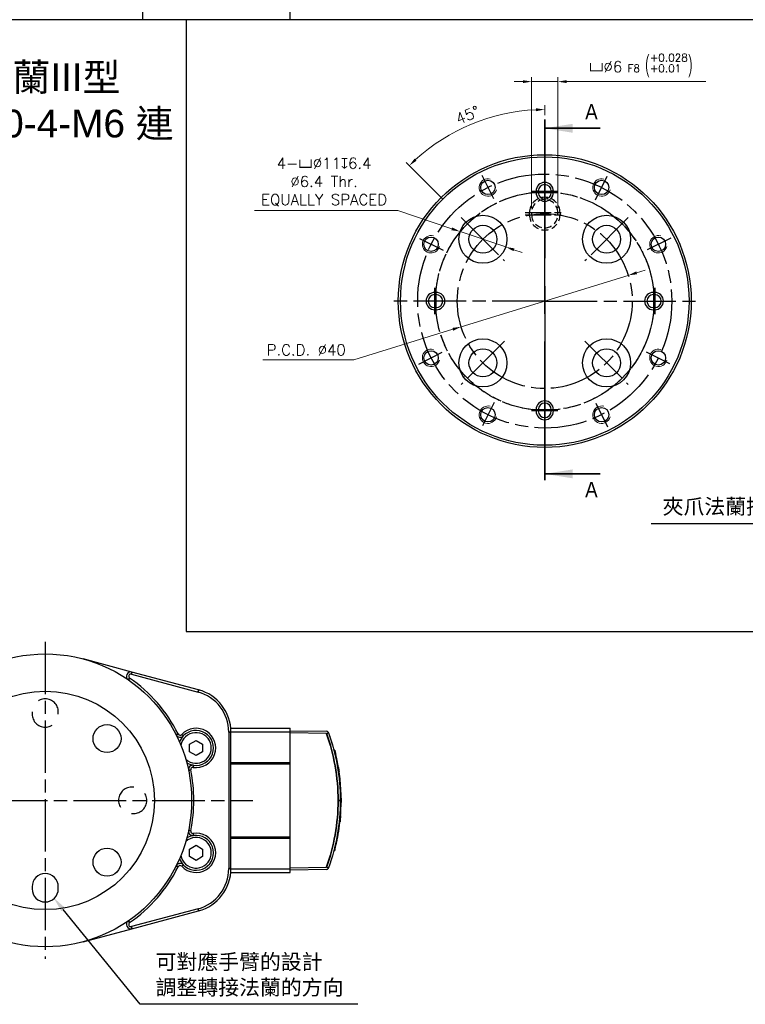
# Model space of a CAD drawing. Header units: millimetres. Extents: x 399 to 6233, y -1870 to 1602.
# Tile 93 of 164: x 4791 to 4957, y -1528 to -1302. Entities that reach past the tile are written whole.
import ezdxf

# ---------------------------------------------------------------- set-up
doc = ezdxf.new("R2010")
doc.units = ezdxf.units.MM
for name, pattern in [('AM_ISO08W050', [18, 12, -1.5, 3, -1.5]), ('AM_ISO08W050x2', [9, 6, -0.75, 1.5, -0.75]), ('CENTER', [50.8, 31.75, -6.35, 6.35, -6.35]), ('HIDDEN', [9.525, 6.35, -3.175])]:
    doc.linetypes.add(name, pattern=pattern)
for name, color, linetype, lineweight in [('AM_5', 3, 'Continuous', 25), ('AM_7', 4, 'AM_ISO08W050', 25), ('可見 (ISO)', 7, 'Continuous', 25), ('窄部可見 (ISO)', 7, 'Continuous', 35)]:
    doc.layers.add(name, color=color, linetype=linetype, lineweight=lineweight)
doc.layers.add('BORDER', color=7, linetype='Continuous')
doc.styles.add('SLDTEXTSTYLE0', font='GOTHIC.TTF', dxfattribs={"width": 0.913})
doc.styles.get("Standard").update_dxf_attribs({"font": 'arial.ttf'})
doc.styles.add('尺寸標註', font='romans.shx', dxfattribs={"bigfont": 'CHINESET.SHX'})
doc.dimstyles.new('複本 CNS2-1$0', dxfattribs={"dimtxt": 2.5, "dimasz": 2, "dimexe": 1, "dimexo": 1, "dimgap": 1, "dimtad": 1, "dimtoh": 1, "dimdsep": 46, "dimtxsty": '尺寸標註', "dimcen": 0, "dimclrd": 2, "dimclre": 2, "dimclrt": 3, "dimadec": 0, "dimazin": 2, "dimtp": 0.1, "dimtm": 0.1, "dimtfac": 0.71, "dimtmove": 0, "dimatfit": 0, "dimfxl": 0, "dimlwd": 13, "dimlwe": 13, "dimarcsym": 0})
doc.dimstyles.new('複本 CNS2-1$2', dxfattribs={"dimtxt": 2.5, "dimasz": 2, "dimexe": 1, "dimexo": 1, "dimgap": 1, "dimtad": 1, "dimtoh": 1, "dimdsep": 46, "dimtxsty": '尺寸標註', "dimcen": 0, "dimclrd": 2, "dimclre": 2, "dimclrt": 3, "dimadec": 0, "dimazin": 2, "dimtp": 0.1, "dimtm": 0.1, "dimtfac": 0.71, "dimtmove": 0, "dimatfit": 0, "dimfxl": 0, "dimlwd": 13, "dimlwe": 13, "dimarcsym": 0})
doc.dimstyles.new('複本 CNS2-1$3', dxfattribs={"dimtxt": 2.5, "dimasz": 2, "dimexe": 1, "dimexo": 1, "dimgap": 1, "dimtad": 1, "dimtoh": 1, "dimdsep": 46, "dimtxsty": '尺寸標註', "dimcen": 0, "dimclrd": 2, "dimclre": 2, "dimclrt": 3, "dimadec": 0, "dimazin": 2, "dimtp": 0.1, "dimtm": 0.1, "dimtfac": 0.71, "dimtmove": 0, "dimatfit": 0, "dimfxl": 0, "dimlwd": 13, "dimlwe": 13, "dimarcsym": 0})

# ---------------------------------------------------------------- blocks, each defined once
blk = doc.blocks.new('A4橫')
at = {"layer": 'BORDER', "color": 60, "linetype": 'Continuous', "ltscale": 25.4}
for p, q in [((4801.85, 1446.54), (4801.85, 1422.7)), ((4818.71, 1446.54), (4818.71, 1422.7)), ((4917.11, 1422.7), (4731.53, 1422.7))]:
    blk.add_line(p, q, dxfattribs=at)
blk = doc.blocks.new('*S228')
at = {"layer": 'AM_5', "color": 7}
for p, q in [((10364.05, -1711.66), (10369.17, -1694.2)), ((10324.51, -1711.66), (10364.05, -1711.66))]:
    blk.add_line(p, q, dxfattribs=at)
at = {"layer": 'AM_5', "color": 7, "linetype": 'Continuous'}
blk.add_trace([(10369.73, -1694.37), (10368.62, -1694.04), (10370.16, -1690.84)], dxfattribs=at)
at = {"layer": 'AM_5', "color": 2, "insert": (10360.55, -1709.91), "char_height": 3.5, "attachment_point": 9}
blk.add_mtext('{\\fPMingLiU|b0|i0|c136|p18;夾爪法蘭接觸面}', dxfattribs=at)
blk = doc.blocks.new('*D256')
at = {"layer": 'AM_5', "color": 2, "lineweight": 13}
for p, q in [((4911.53, -1324.15), (4911.53, -1321.86)), ((4888.2, -1343.35), (4879.84, -1334.99))]:
    blk.add_line(p, q, dxfattribs=at)
blk.add_arc((4911.53, -1366.69), 43.83, 92.6149, 132.3851, dxfattribs=at)
at = {"layer": 'AM_5', "color": 2, "lineweight": -2}
for points in [[(4909.53, -1322.57), (4909.54, -1323.24), (4911.53, -1322.86)], [(4882.22, -1334.56), (4881.76, -1334.08), (4880.54, -1335.7)]]:
    blk.add_solid(points, dxfattribs=at)
at = {"layer": 'Defpoints', "color": 0, "lineweight": -2}
for p in [(4900.19, -1324.36), (4911.53, -1325.15), (4888.91, -1344.06), (4892.44, -1347.6), (4911.53, -1408.23)]:
    blk.add_point(p, dxfattribs=at)
at = {"layer": 'AM_5', "color": 3, "insert": (4893.9, -1324.12), "char_height": 2.5, "attachment_point": 5, "rotation": 22.5, "style": '尺寸標註'}
blk.add_mtext('45°', dxfattribs=at)
blk = doc.blocks.new('*D257')
at = {"layer": 'AM_5', "color": 2, "lineweight": 13}
for p, q in [((4908.53, -1345.44), (4908.53, -1315.47)), ((4914.53, -1345.44), (4914.53, -1315.47)), ((4906.53, -1316.47), (4904.53, -1316.47)), ((4908.53, -1316.47), (4914.53, -1316.47)), ((4916.53, -1316.47), (4948.42, -1316.47))]:
    blk.add_line(p, q, dxfattribs=at)
at = {"layer": 'AM_5', "color": 2, "lineweight": -2}
for points in [[(4906.53, -1316.14), (4906.53, -1316.8), (4908.53, -1316.47)], [(4916.53, -1316.14), (4916.53, -1316.8), (4914.53, -1316.47)]]:
    blk.add_solid(points, dxfattribs=at)
at = {"layer": 'Defpoints', "color": 0, "lineweight": -2}
for p in [(4914.53, -1316.47), (4908.53, -1346.44), (4914.53, -1346.44)]:
    blk.add_point(p, dxfattribs=at)
at = {"layer": 'AM_5', "color": 3, "insert": (4933.48, -1312.8), "char_height": 2.5, "attachment_point": 5, "style": '尺寸標註'}
blk.add_mtext('{\\Famgdt|c136;v}%%C6{}{\\H0.7x;\\C3; F8 {\\H2x;\\W0.5;(}\\S+0.028^ +0.01;{\\H2x;\\W0.5;)}}', dxfattribs=at)
blk = doc.blocks.new('*D314')
at = {"layer": 'AM_5', "color": 2, "lineweight": 13}
for p, q in [((4930.65, -1360.81), (4892.42, -1372.57)), ((4932.56, -1360.22), (4934.48, -1359.64)), ((4890.51, -1373.15), (4867.85, -1380.12)), ((4867.85, -1380.12), (4847.08, -1380.12))]:
    blk.add_line(p, q, dxfattribs=at)
at = {"layer": 'AM_5', "color": 2, "lineweight": -2}
for points in [[(4932.47, -1359.91), (4932.66, -1360.54), (4930.65, -1360.81)], [(4890.41, -1372.83), (4890.6, -1373.47), (4892.42, -1372.57)]]:
    blk.add_solid(points, dxfattribs=at)
at = {"layer": 'Defpoints', "color": 0, "lineweight": -2}
for p in [(4930.65, -1360.81), (4892.42, -1372.57)]:
    blk.add_point(p, dxfattribs=at)
at = {"layer": 'AM_5', "color": 3, "insert": (4856.97, -1377.87), "char_height": 2.5, "attachment_point": 5, "style": '尺寸標註'}
blk.add_mtext('P.C.D. ∅40', dxfattribs=at)
blk = doc.blocks.new('*D315')
at = {"layer": 'AM_5', "color": 2, "lineweight": 13}
for p, q in [((4877.95, -1345.98), (4845.16, -1345.98)), ((4890.29, -1350.15), (4877.95, -1345.98)), ((4902.6, -1354.31), (4892.18, -1350.79)), ((4904.5, -1354.95), (4906.39, -1355.59))]:
    blk.add_line(p, q, dxfattribs=at)
at = {"layer": 'AM_5', "color": 2, "lineweight": -2}
for points in [[(4890.39, -1349.83), (4890.18, -1350.46), (4892.18, -1350.79)], [(4904.6, -1354.63), (4904.39, -1355.26), (4902.6, -1354.31)]]:
    blk.add_solid(points, dxfattribs=at)
at = {"layer": 'Defpoints', "color": 0, "lineweight": -2}
for p in [(4892.18, -1350.79), (4902.6, -1354.31)]:
    blk.add_point(p, dxfattribs=at)
at = {"layer": 'AM_5', "color": 3, "insert": (4861.06, -1339.44), "char_height": 2.5, "attachment_point": 5, "style": '尺寸標註'}
blk.add_mtext('4-{\\Famgdt|c136;v}∅11{\\Famgdt|c136;x}6.4\\P∅6.4 Thr.\\PEQUALLY SPACED', dxfattribs=at)
blk = doc.blocks.new('*S222')
at = {"layer": 'AM_5', "color": 7}
for p, q in [((10207.85, -1815.7), (10190.23, -1794.04)), ((10257.58, -1815.7), (10207.85, -1815.7))]:
    blk.add_line(p, q, dxfattribs=at)
at = {"layer": 'AM_5', "color": 7, "linetype": 'Continuous'}
blk.add_trace([(10190.69, -1793.67), (10189.78, -1794.41), (10188.03, -1791.32)], dxfattribs=at)
at = {"layer": 'AM_5', "color": 2, "insert": (10211.35, -1813.95), "char_height": 3.5, "attachment_point": 7}
blk.add_mtext('{\\fPMingLiU|b0|i0|c136|p18;可對應手臂的設計\\P調整轉接法蘭的方向}', dxfattribs=at)

msp = doc.modelspace()

# ---------------------------------------------------------------- linework, layer by layer
at = {"color": 7}
for p, q in [((4829.531, -1302.299), (4829.531, -1442.299)), ((4829.531, -1442.299), (5050.053, -1442.299))]:
    msp.add_line(p, q, dxfattribs=at)
at = {"color": 7, "linetype": 'CENTER', "lineweight": 35}
msp.add_line((4911.535, -1325.149), (4911.535, -1408.229), dxfattribs=at)
at = {"color": 7, "linetype": 'Continuous', "lineweight": 35}
for p, q in [((4924.235, -1327.149), (4911.535, -1327.149)), ((4924.235, -1406.229), (4911.535, -1406.229))]:
    msp.add_line(p, q, dxfattribs=at)
at = {"color": 7, "linetype": 'Continuous', "lineweight": 25}
for p, q in [((4909.535, -1341.839), (4909.535, -1341.539)), ((4910.035, -1341.539), (4909.535, -1341.539)), ((4910.035, -1341.839), (4909.535, -1341.839)), ((4910.035, -1341.539), (4910.035, -1341.839)), ((4913.535, -1341.539), (4913.035, -1341.539)), ((4913.035, -1341.839), (4913.035, -1341.539)), ((4913.535, -1341.839), (4913.035, -1341.839)), ((4913.535, -1341.539), (4913.535, -1341.839)), ((4886.385, -1364.689), (4886.685, -1364.689)), ((4886.385, -1365.189), (4886.385, -1364.689)), ((4886.685, -1365.189), (4886.385, -1365.189)), ((4886.685, -1365.189), (4886.685, -1364.689)), ((4936.385, -1364.689), (4936.385, -1365.189)), ((4936.385, -1364.689), (4936.685, -1364.689)), ((4936.685, -1365.189), (4936.385, -1365.189)), ((4936.685, -1364.689), (4936.685, -1365.189)), ((4886.385, -1368.689), (4886.385, -1368.189)), ((4886.385, -1368.189), (4886.685, -1368.189)), ((4886.685, -1368.689), (4886.385, -1368.689)), ((4886.685, -1368.689), (4886.685, -1368.189)), ((4936.385, -1368.189), (4936.385, -1368.689)), ((4936.385, -1368.189), (4936.685, -1368.189)), ((4936.685, -1368.689), (4936.385, -1368.689)), ((4936.685, -1368.189), (4936.685, -1368.689)), ((4909.535, -1391.839), (4909.535, -1391.539)), ((4910.035, -1391.539), (4909.535, -1391.539)), ((4910.035, -1391.839), (4909.535, -1391.839)), ((4910.035, -1391.539), (4910.035, -1391.839)), ((4913.535, -1391.539), (4913.035, -1391.539)), ((4913.035, -1391.839), (4913.035, -1391.539)), ((4913.535, -1391.839), (4913.035, -1391.839)), ((4913.535, -1391.539), (4913.535, -1391.839)), ((4794.264, -1500.694), (4794.264, -1501.194)), ((4800.264, -1501.194), (4800.264, -1500.694))]:
    msp.add_line(p, q, dxfattribs=at)
at = {"color": 7, "linetype": 'HIDDEN', "ltscale": 0.25}
for p, q in [((4908.035, -1346.939), (4908.035, -1346.439)), ((4908.035, -1346.439), (4908.535, -1346.439)), ((4908.035, -1346.939), (4908.535, -1346.939)), ((4908.535, -1346.439), (4908.535, -1346.939)), ((4914.535, -1346.939), (4914.535, -1346.439)), ((4914.535, -1346.439), (4915.035, -1346.439)), ((4914.535, -1346.939), (4915.035, -1346.939)), ((4915.035, -1346.439), (4915.035, -1346.939))]:
    msp.add_line(p, q, dxfattribs=at)
at = {"color": 1, "linetype": 'HIDDEN', "lineweight": 25}
for p, q in [((4794.264, -1460.694), (4794.264, -1461.194)), ((4800.264, -1461.194), (4800.264, -1460.694)), ((4817.514, -1477.944), (4817.014, -1477.944)), ((4817.014, -1483.944), (4817.514, -1483.944))]:
    msp.add_line(p, q, dxfattribs=at)
at = {"color": 7, "linetype": 'Continuous', "lineweight": 25}
for centre, radius in [((4911.535, -1366.689), 33.5), ((4911.535, -1366.689), 33), ((4898.535, -1340.689), 1.65), ((4924.535, -1340.689), 1.65), ((4897.392, -1352.547), 5.5), ((4925.677, -1352.547), 5.5), ((4897.392, -1352.547), 3.2), ((4925.677, -1352.547), 3.2), ((4885.535, -1353.689), 1.65), ((4937.535, -1353.689), 1.65), ((4897.392, -1380.831), 5.5), ((4925.677, -1380.831), 5.5), ((4885.535, -1379.689), 1.65), ((4897.392, -1380.831), 3.2), ((4925.677, -1380.831), 3.2), ((4937.535, -1379.689), 1.65), ((4898.535, -1392.689), 1.65), ((4924.535, -1392.689), 1.65)]:
    msp.add_circle(centre, radius, dxfattribs=at)
at = {"color": 7, "linetype": 'HIDDEN', "ltscale": 0.25}
msp.add_circle((4911.535, -1366.689), 25, dxfattribs=at)
at = {"color": 7}
for centre, radius in [((4797.264, -1480.944), 25), ((4811.407, -1466.802), 3.2), ((4811.407, -1495.086), 3.2)]:
    msp.add_circle(centre, radius, dxfattribs=at)
at = {"color": 3, "linetype": 'Continuous', "lineweight": 18}
for centre in [(4898.535, -1340.689), (4924.535, -1340.689), (4885.535, -1353.689), (4937.535, -1353.689), (4885.535, -1379.689), (4937.535, -1379.689), (4898.535, -1392.689), (4924.535, -1392.689)]:
    msp.add_arc(centre, 2, 75, 345, dxfattribs=at)
at = {"color": 7, "linetype": 'Continuous', "lineweight": 25}
for centre, radius, start, end in [((4911.535, -1341.539), 2, 0, 180), ((4911.535, -1341.539), 1.5, 0, 180), ((4911.535, -1341.839), 2, 180, 0), ((4911.535, -1341.839), 1.5, 180, 0), ((4886.385, -1366.689), 2, 90, 270), ((4886.385, -1366.689), 1.5, 90, 270), ((4886.685, -1366.689), 2, 270, 90), ((4886.685, -1366.689), 1.5, 270, 90), ((4936.385, -1366.689), 2, 90, 270), ((4936.385, -1366.689), 1.5, 90, 270), ((4936.685, -1366.689), 2, 270, 90), ((4936.685, -1366.689), 1.5, 270, 90), ((4911.535, -1391.539), 2, 0, 180), ((4911.535, -1391.539), 1.5, 0, 180), ((4911.535, -1391.839), 2, 180, 0), ((4911.535, -1391.839), 1.5, 180, 0), ((4797.264, -1500.694), 3, 0, 180), ((4797.264, -1501.194), 3, 180, 0)]:
    msp.add_arc(centre, radius, start, end, dxfattribs=at)
at = {"color": 7, "linetype": 'HIDDEN', "ltscale": 0.25}
for centre, radius, start, end in [((4911.535, -1346.439), 3.5, 0, 180), ((4911.535, -1346.439), 3, 0, 180), ((4911.535, -1346.939), 3.5, 180, 0), ((4911.535, -1346.939), 3, 180, 0)]:
    msp.add_arc(centre, radius, start, end, dxfattribs=at)
at = {"color": 1, "linetype": 'HIDDEN', "lineweight": 25}
for centre, start, end in [((4797.264, -1460.694), 0, 180), ((4797.264, -1461.194), 180, 0), ((4817.014, -1480.944), 90, 270), ((4817.514, -1480.944), 270, 90)]:
    msp.add_arc(centre, 3, start, end, dxfattribs=at)
at = {"color": 7, "linetype": 'Continuous', "lineweight": 35}
for points in [[(4911.535, -1327.149), (4917.885, -1328.165), (4917.885, -1326.133)], [(4911.535, -1406.229), (4917.885, -1407.245), (4917.885, -1405.213)]]:
    msp.add_solid(points, dxfattribs=at)
at = {"layer": 'AM_7'}
for p, q in [((4911.535, -1366.689), (4911.535, -1331.689)), ((4892.443, -1347.597), (4902.342, -1357.497)), ((4930.626, -1347.597), (4920.727, -1357.497)), ((4911.535, -1366.689), (4876.535, -1366.689)), ((4911.535, -1366.689), (4946.535, -1366.689)), ((4911.535, -1366.689), (4911.535, -1401.689)), ((4902.342, -1375.881), (4892.443, -1385.781)), ((4920.727, -1375.881), (4930.626, -1385.781)), ((4797.264, -1444.663), (4797.264, -1517.225)), ((4749.764, -1480.944), (4844.764, -1480.944))]:
    msp.add_line(p, q, dxfattribs=at)
at = {"layer": 'AM_7', "linetype": 'AM_ISO08W050x2'}
for p, q in [((4897.126, -1337.871), (4899.943, -1343.506)), ((4923.126, -1343.506), (4925.943, -1337.871)), ((4908.535, -1341.539), (4914.535, -1341.539)), ((4908.535, -1341.839), (4914.535, -1341.839)), ((4907.035, -1346.439), (4916.035, -1346.439)), ((4907.035, -1346.939), (4916.035, -1346.939)), ((4888.352, -1355.098), (4882.717, -1352.28)), ((4940.352, -1352.28), (4934.717, -1355.098)), ((4886.385, -1369.689), (4886.385, -1363.689)), ((4886.685, -1369.689), (4886.685, -1363.689)), ((4936.385, -1363.689), (4936.385, -1369.689)), ((4936.685, -1363.689), (4936.685, -1369.689)), ((4882.717, -1381.098), (4888.352, -1378.28)), ((4934.717, -1378.28), (4940.352, -1381.098)), ((4899.943, -1389.871), (4897.126, -1395.506)), ((4925.943, -1395.506), (4923.126, -1389.871)), ((4914.535, -1391.539), (4908.535, -1391.539)), ((4914.535, -1391.839), (4908.535, -1391.839))]:
    msp.add_line(p, q, dxfattribs=at)
at = {"layer": 'AM_7'}
for radius in [29.069, 25, 20]:
    msp.add_circle((4911.535, -1366.689), radius, dxfattribs=at)
at = {"layer": '可見 (ISO)'}
for p, q in [((4817.116, -1451.581), (4805.935, -1448.585)), ((4816.987, -1452.064), (4832.223, -1456.147)), ((4832.353, -1455.664), (4817.116, -1451.581)), ((4839.726, -1464.444), (4853.264, -1464.444)), ((4853.264, -1465.266), (4853.264, -1464.444)), ((4839.264, -1465.323), (4839.264, -1496.565)), ((4839.764, -1465.266), (4853.264, -1465.266)), ((4839.764, -1496.565), (4839.764, -1465.323)), ((4853.264, -1464.994), (4861.606, -1465.14)), ((4853.264, -1472.266), (4853.264, -1465.266)), ((4861.606, -1465.64), (4853.264, -1465.494)), ((4830.264, -1468.078), (4831.764, -1467.212)), ((4830.264, -1469.81), (4830.264, -1468.078)), ((4831.764, -1467.212), (4833.264, -1468.078)), ((4833.264, -1468.078), (4833.264, -1469.81)), ((4831.764, -1470.676), (4830.264, -1469.81)), ((4833.264, -1469.81), (4831.764, -1470.676)), ((4863.299, -1469.457), (4863.506, -1469.461)), ((4863.509, -1469.47), (4863.301, -1469.467)), ((4863.54, -1470.429), (4863.745, -1470.429)), ((4839.764, -1472.266), (4853.264, -1472.266)), ((4839.764, -1472.566), (4853.264, -1472.566)), ((4853.264, -1472.566), (4853.264, -1472.266)), ((4853.264, -1489.322), (4853.264, -1472.566)), ((4864.141, -1473.42), (4864.344, -1473.42)), ((4864.297, -1474.42), (4864.5, -1474.428)), ((4864.554, -1476.557), (4864.754, -1476.555)), ((4864.674, -1478.068), (4864.874, -1478.07)), ((4864.691, -1478.363), (4864.892, -1478.366)), ((4864.761, -1480.394), (4864.961, -1480.39)), ((4864.962, -1480.461), (4864.762, -1480.457)), ((4864.762, -1481.395), (4864.962, -1481.395)), ((4864.635, -1484.385), (4864.835, -1484.384)), ((4864.488, -1485.961), (4864.689, -1485.966)), ((4864.504, -1485.822), (4864.705, -1485.818)), ((4830.264, -1492.078), (4831.764, -1491.212)), ((4831.764, -1491.212), (4833.264, -1492.078)), ((4839.764, -1489.322), (4853.264, -1489.322)), ((4839.764, -1489.622), (4853.264, -1489.622)), ((4853.264, -1489.622), (4853.264, -1489.322)), ((4853.264, -1496.622), (4853.264, -1489.622)), ((4863.566, -1491.348), (4863.772, -1491.345)), ((4830.264, -1493.81), (4830.264, -1492.078)), ((4831.764, -1494.676), (4830.264, -1493.81)), ((4833.264, -1493.81), (4831.764, -1494.676)), ((4833.264, -1492.078), (4833.264, -1493.81)), ((4863.299, -1492.431), (4863.506, -1492.427)), ((4863.404, -1492.018), (4863.611, -1492.013)), ((4839.726, -1497.444), (4853.264, -1497.444)), ((4839.764, -1496.622), (4853.264, -1496.622)), ((4853.264, -1496.394), (4861.606, -1496.248)), ((4853.264, -1497.444), (4853.264, -1496.622)), ((4861.606, -1496.748), (4853.264, -1496.894)), ((4832.223, -1505.741), (4816.987, -1509.823)), ((4817.116, -1510.306), (4832.353, -1506.224)), ((4805.935, -1513.302), (4817.116, -1510.306))]:
    msp.add_line(p, q, dxfattribs=at)
msp.add_circle((4797.264, -1480.944), 33.5, dxfattribs=at)
for centre, radius, start, end in [((4816.857, -1452.547), 1, 75, 235.39514), ((4816.857, -1452.547), 0.5, 75, 235.39514), ((4797.264, -1480.944), 34, 26.56094, 55.39514), ((4829.764, -1465.323), 9.5, 0, 75), ((4829.764, -1465.323), 10, 0, 75), ((4831.764, -1468.944), 4.5, 261.6197, 136.73832), ((4828.123, -1465.517), 1, 206.56094, 316.73832), ((4828.123, -1465.517), 0.5, 206.56094, 316.73832), ((4831.764, -1468.944), 4, 136.73832, 160.46124), ((4831.764, -1468.944), 3.5, 227.89254, 170.46548), ((4831.764, -1468.944), 4, 261.6197, 136.73832), ((4861.598, -1465.639), 0.5, 39.46886, 89), ((4819.014, -1480.944), 45.95, 14.4598, 14.47177), ((4831.764, -1468.944), 4, 237.89678, 261.6197), ((4831.036, -1473.891), 1, 81.6197, 191.79707), ((4831.036, -1473.891), 0.5, 81.6197, 191.79707), ((4797.264, -1480.944), 34, 348.20293, 11.79707), ((4831.764, -1492.944), 4.5, 223.26168, 98.3803), ((4831.764, -1492.944), 4, 223.26168, 98.3803), ((4831.764, -1492.944), 4, 98.3803, 122.10322), ((4831.036, -1487.997), 1, 168.20293, 278.3803), ((4831.036, -1487.997), 0.5, 168.20293, 278.3803), ((4831.764, -1492.944), 3.5, 189.53452, 132.10746), ((4819.014, -1480.944), 45.95, 345.52823, 346.06084), ((4828.123, -1496.371), 1, 43.26168, 153.43906), ((4828.123, -1496.371), 0.5, 43.26168, 153.43906), ((4831.764, -1492.944), 4, 199.53876, 223.26168), ((4797.264, -1480.944), 34, 304.60486, 333.43906), ((4829.764, -1496.565), 9.5, 285, 0), ((4829.764, -1496.565), 10, 285, 0), ((4861.598, -1496.248), 0.5, 271, 320.52806), ((4816.857, -1509.341), 1, 124.60486, 285), ((4816.857, -1509.341), 0.5, 124.60486, 285)]:
    msp.add_arc(centre, radius, start, end, dxfattribs=at)
for centre, major_axis, ratio, start_param, end_param in [((4861.596, -1465.64), (-0.478, -0.15), 0.9986424, 3.1817623, 3.5251647), ((4819.027, -1480.944), (0, -45.944), 0.9998477, 1.7722218, 1.8017079), ((4819.028, -1480.944), (0, -45.944), 0.9998477, 1.7353107, 1.801708), ((4819.027, -1480.944), (0, -45.944), 0.9998477, 1.7644296, 1.7659153), ((4819.027, -1480.944), (0, -45.944), 0.9998477, 1.7589711, 1.761781), ((4819.028, -1480.944), (0, -45.943), 0.9998477, 1.6664694, 1.713111), ((4819.028, -1480.944), (0, -45.943), 0.9998477, 1.6882105, 1.6898148), ((4819.028, -1480.944), (0, -45.943), 0.9998477, 1.6833837, 1.6857225), ((4744.226, -1482.596), (120.726, 2.675), 0.6159183, 0.0249058, 0.0453165), ((2858.474, -1446.307), (2006.483, -35.428), 0.1506609, 0.0111376, 0.0121146), ((4819.028, -1480.944), (0, -45.943), 0.9998477, 1.5828526, 1.6269449), ((4819.028, -1480.944), (0, -45.943), 0.9998477, 1.5962299, 1.6269449), ((4819.028, -1480.944), (0, -45.943), 0.9998477, 1.4958401, 1.5609811), ((4374.981, -1489.086), (489.975, 8.984), 0.3062052, 6.2807906, 6.2812624), ((4819.028, -1480.944), (0, -45.943), 0.9998477, 1.4958401, 1.5131523), ((4819.028, -1480.944), (0, -45.944), 0.9998477, 1.3424227, 1.4612688), ((4386.389, -1488.971), (478.564, 8.775), 0.3062052, 6.243844, 6.2448493), ((4422.966, -1488.872), (441.939, 8.11), 0.3084863, 6.2007732, 6.2056631), ((4819.028, -1480.944), (0, -45.944), 0.9998477, 1.3524039, 1.3550041), ((4819.028, -1480.944), (0, -45.944), 0.9998477, 1.3577369, 1.3601361), ((4819.028, -1480.944), (0, -45.944), 0.9998477, 1.3577369, 1.3601361), ((4819.028, -1480.944), (0, -45.944), 0.9998477, 1.3671828, 1.3691081), ((4819.028, -1480.944), (0, -45.944), 0.9998477, 1.3671829, 1.3674008), ((4861.596, -1496.248), (0.478, -0.15), 0.9986431, 5.8995897, 6.2430459)]:
    msp.add_ellipse(centre, major_axis=major_axis, ratio=ratio, start_param=start_param, end_param=end_param, dxfattribs=at)
for points, knots in [([(4861.606, -1465.64), (4861.638, -1465.64), (4861.67, -1465.638), (4861.733, -1465.628), (4861.763, -1465.619), (4861.831, -1465.591), (4861.864, -1465.568), (4861.924, -1465.512), (4861.946, -1465.477), (4861.976, -1465.402), (4861.983, -1465.362), (4861.984, -1465.322)], [0.000000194, 0.000000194, 0.000000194, 0.000000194, 0.00958951, 0.00958951, 0.019425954, 0.019425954, 0.033519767, 0.033519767, 0.049690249, 0.049690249, 0.066625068, 0.066625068, 0.066625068, 0.066625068]), ([(4862.068, -1465.47), (4862.939, -1467.893), (4863.61, -1470.407), (4864.062, -1472.96), (4864.53, -1475.6), (4864.764, -1478.282), (4864.764, -1480.944)], [5.93816027, 5.93816027, 5.93816027, 5.93816027, 6.10777951, 6.10777951, 6.10777951, 6.28318531, 6.28318531, 6.28318531, 6.28318531]), ([(4862.334, -1466.231), (4862.334, -1466.231), (4862.334, -1466.231), (4862.334, -1466.231), (4862.334, -1466.231), (4862.335, -1466.233), (4862.335, -1466.234), (4862.335, -1466.234), (4862.335, -1466.235), (4862.335, -1466.235), (4862.335, -1466.235), (4862.335, -1466.235), (4862.335, -1466.235), (4862.335, -1466.235), (4862.335, -1466.235), (4862.335, -1466.235)], [0.041316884, 0.041316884, 0.041316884, 0.041316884, 0.042965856, 0.042965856, 0.048439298, 0.048439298, 0.052544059, 0.052544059, 0.053313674, 0.053313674, 0.053890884, 0.053890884, 0.053999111, 0.053999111, 0.054019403, 0.054019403, 0.054019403, 0.054019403]), ([(4863.509, -1469.47), (4863.509, -1469.47), (4863.515, -1469.495), (4863.541, -1469.597), (4863.561, -1469.674), (4863.605, -1469.851), (4863.634, -1469.965), (4863.69, -1470.198), (4863.719, -1470.316), (4863.745, -1470.429)], [-0.30523769, -0.30523769, -0.30523769, -0.30523769, -0.26748945, -0.26748945, -0.22974121, -0.22974121, -0.19088253, -0.19088253, -0.15656887, -0.15656887, -0.15656887, -0.15656887]), ([(4863.779, -1471.498), (4863.782, -1471.515), (4863.785, -1471.53), (4863.791, -1471.559), (4863.794, -1471.571), (4863.795, -1471.577), (4863.795, -1471.578), (4863.795, -1471.578)], [0, 0, 0, 0, 0.021035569, 0.021035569, 0.052621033, 0.052621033, 0.063085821, 0.063085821, 0.063085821, 0.063085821]), ([(4864.344, -1473.42), (4864.37, -1473.573), (4864.394, -1473.728), (4864.45, -1474.083), (4864.478, -1474.274), (4864.5, -1474.428)], [-0.24346486, -0.24346486, -0.24346486, -0.24346486, -0.19813155, -0.19813155, -0.13367279, -0.13367279, -0.13367279, -0.13367279]), ([(4864.764, -1480.944), (4864.764, -1483.606), (4864.53, -1486.288), (4864.062, -1488.928), (4863.61, -1491.481), (4862.939, -1493.995), (4862.068, -1496.418)], [0, 0, 0, 0, 0.17540608, 0.17540608, 0.17540608, 0.34502504, 0.34502504, 0.34502504, 0.34502504]), ([(4864.962, -1480.461), (4864.962, -1480.461), (4864.962, -1480.485), (4864.963, -1480.585), (4864.964, -1480.661), (4864.964, -1480.834), (4864.965, -1480.944), (4864.964, -1481.171), (4864.963, -1481.285), (4864.962, -1481.395)], [-0.2948045, -0.2948045, -0.2948045, -0.2948045, -0.2579612, -0.2579612, -0.2211179, -0.2211179, -0.18427293, -0.18427293, -0.15180652, -0.15180652, -0.15180652, -0.15180652]), ([(4864.835, -1484.384), (4864.824, -1484.537), (4864.811, -1484.692), (4864.781, -1485.053), (4864.763, -1485.249), (4864.732, -1485.559), (4864.718, -1485.693), (4864.708, -1485.795), (4864.706, -1485.807), (4864.705, -1485.818)], [0.80890842, 0.80890842, 0.80890842, 0.80890842, 0.85368931, 0.85368931, 0.91955878, 0.91955878, 0.98523674, 0.98523674, 0.99498884, 0.99498884, 0.99498884, 0.99498884]), ([(4863.795, -1490.31), (4863.795, -1490.31), (4863.795, -1490.311), (4863.795, -1490.312), (4863.795, -1490.314), (4863.794, -1490.318), (4863.793, -1490.319), (4863.793, -1490.321), (4863.793, -1490.322), (4863.793, -1490.322), (4863.793, -1490.322), (4863.793, -1490.322), (4863.793, -1490.322), (4863.793, -1490.322)], [0.030729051, 0.030729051, 0.030729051, 0.030729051, 0.033265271, 0.033265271, 0.046037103, 0.046037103, 0.050824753, 0.050824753, 0.051722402, 0.051722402, 0.05189071, 0.05189071, 0.051953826, 0.051953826, 0.051953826, 0.051953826]), ([(4862.367, -1495.558), (4862.362, -1495.574), (4862.358, -1495.587), (4862.342, -1495.634), (4862.335, -1495.654), (4862.334, -1495.658), (4862.334, -1495.658), (4862.334, -1495.658), (4862.334, -1495.658), (4862.334, -1495.658), (4862.334, -1495.658), (4862.334, -1495.658)], [0, 0, 0, 0, 0.016699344, 0.016699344, 0.067014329, 0.067014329, 0.069858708, 0.069858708, 0.071991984, 0.071991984, 0.072138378, 0.072138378, 0.072138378, 0.072138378]), ([(4861.984, -1496.566), (4861.983, -1496.526), (4861.976, -1496.486), (4861.946, -1496.411), (4861.924, -1496.376), (4861.864, -1496.319), (4861.831, -1496.297), (4861.763, -1496.269), (4861.733, -1496.26), (4861.67, -1496.25), (4861.638, -1496.248), (4861.606, -1496.248)], [0.00000099, 0.00000099, 0.00000099, 0.00000099, 0.017029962, 0.017029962, 0.033281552, 0.033281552, 0.04744352, 0.04744352, 0.057327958, 0.057327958, 0.06696406, 0.06696406, 0.06696406, 0.06696406])]:
    msp.add_open_spline(points, degree=3, knots=knots, dxfattribs=at)
for points in [[(4862.351, -1466.282), (4862.359, -1466.306), (4862.37, -1466.338), (4862.383, -1466.377)], [(4862.733, -1467.463), (4862.811, -1467.714), (4862.895, -1467.995), (4862.978, -1468.284)], [(4862.978, -1468.284), (4863.037, -1468.488), (4863.096, -1468.7), (4863.153, -1468.91)], [(4862.374, -1495.538), (4862.348, -1495.616), (4862.334, -1495.656), (4862.333, -1495.658)]]:
    msp.add_open_spline(points, degree=3, dxfattribs=at)
at = {"layer": '窄部可見 (ISO)'}
for p, q in [((4816.289, -1453.371), (4816.573, -1452.959)), ((4817.116, -1451.581), (4816.987, -1452.064)), ((4832.353, -1455.664), (4832.223, -1456.147)), ((4827.229, -1465.964), (4827.676, -1465.741)), ((4828.851, -1466.203), (4828.487, -1465.86)), ((4839.764, -1465.323), (4839.264, -1465.323)), ((4831.181, -1472.901), (4831.109, -1473.396)), ((4830.546, -1473.993), (4830.057, -1474.095)), ((4864.273, -1480.944), (4864.764, -1480.944)), ((4830.057, -1487.793), (4830.546, -1487.895)), ((4831.181, -1488.987), (4831.109, -1488.492)), ((4827.229, -1495.923), (4827.676, -1496.147)), ((4828.851, -1495.685), (4828.487, -1496.028)), ((4839.764, -1496.565), (4839.264, -1496.565)), ((4832.353, -1506.224), (4832.223, -1505.741)), ((4816.289, -1508.517), (4816.573, -1508.929)), ((4817.116, -1510.306), (4816.987, -1509.823))]:
    msp.add_line(p, q, dxfattribs=at)
for centre, major_axis, ratio, end_param in [((4863.569, -1471.473), (0.196, 0.042), 0.942639, 0.0210196), ((4862.185, -1495.474), (0.19, -0.064), 0.9500784, 0.0170588)]:
    msp.add_ellipse(centre, major_axis=major_axis, ratio=ratio, start_param=0, end_param=end_param, dxfattribs=at)
for points, knots in [([(4864.273, -1480.944), (4864.273, -1478.311), (4864.042, -1475.659), (4863.579, -1473.047), (4863.131, -1470.522), (4862.467, -1468.035), (4861.606, -1465.64)], [0, 0, 0, 0, 0.17540579, 0.17540579, 0.17540579, 0.34502144, 0.34502144, 0.34502144, 0.34502144]), ([(4861.606, -1496.248), (4862.467, -1493.852), (4863.131, -1491.366), (4863.579, -1488.841), (4864.042, -1486.229), (4864.273, -1483.577), (4864.273, -1480.944)], [5.93816747, 5.93816747, 5.93816747, 5.93816747, 6.10777924, 6.10777924, 6.10777924, 6.28318531, 6.28318531, 6.28318531, 6.28318531])]:
    msp.add_open_spline(points, degree=3, knots=knots, dxfattribs=at)

# ---------------------------------------------------------------- block references
at = {"xscale": 2, "yscale": 2, "zscale": 2}
msp.add_blockref('A4橫', (-4784.176, -4147.703), dxfattribs=at)
at = {"layer": 'AM_5', "color": 7}
for name, p in [('*S228', (-5388.626, 294.081)), ('*S222', (-5388.829, 288.085))]:
    msp.add_blockref(name, p, dxfattribs=at)

# ---------------------------------------------------------------- texts
at = {"color": 7, "insert": (4688.891, -1312.299), "char_height": 6.35, "attachment_point": 1}
msp.add_mtext_dynamic_manual_height_columns('F03:{\\fPMingLiU|b0|i0|c136|p18;夾爪法蘭}+{\\fPMingLiU|b0|i0|c136|p18;手臂轉接法蘭}III{\\fPMingLiU|b0|i0|c136|p18;型}\\P{\\fPMingLiU|b0|i0|c136|p18;可以與符合} ISO 9409-1 40-4-M6 {\\fPMingLiU|b0|i0|c136|p18;連接介面的手臂連接}', width=140.63922, gutter_width=12.5, heights=[0], dxfattribs=at)
at = {"color": 7, "linetype": 'Continuous', "char_height": 3.5, "attachment_point": 1, "style": 'SLDTEXTSTYLE0'}
for insert in [(4920.786, -1321.596), (4920.786, -1408.078)]:
    msp.add_mtext('A', dxfattribs=dict(at, insert=insert))

# ---------------------------------------------------------------- dimensions: what is measured, and where the dimension line sits
at = {"layer": 'AM_5'}
dim = msp.add_linear_dim(base=(4914.535, -1316.47), p1=(4908.535, -1346.439), p2=(4914.535, -1346.439), text='{\\Famgdt|c136;v}<>{}{\\H0.7x;\\C3; F8 {\\H2x;\\W0.5;(}\\S+0.028^ +0.01;{\\H2x;\\W0.5;)}}', dimstyle='複本 CNS2-1$0', override={"dimpost": '%%C<>', "dimtdec": 3}, dxfattribs=at)
dim.commit()
dim.dimension.update_dxf_attribs({"geometry": '*D257', "text_midpoint": (4933.475, -1312.803)})
dim = msp.add_angular_dim_2l(base=(4900.192, -1324.356), line1=((4888.907, -1344.061), (4892.443, -1347.597)), line2=((4911.535, -1325.149), (4911.535, -1408.229)), dimstyle='複本 CNS2-1$2', override={"dimscale": 1}, dxfattribs=at)
dim.commit()
dim.dimension.update_dxf_attribs({"geometry": '*D256', "text_midpoint": (4893.902, -1324.12)})
dim = msp.add_diameter_dim_2p(p1=(4902.603, -1354.306), p2=(4892.182, -1350.787), text='4-{\\Famgdt|c136;v}<>{\\Famgdt|c136;x}6.4^J%%C6.4 Thr.^JEQUALLY SPACED', dimstyle='複本 CNS2-1$3', dxfattribs=at)
dim.commit()
dim.dimension.update_dxf_attribs({"geometry": '*D315', "text_midpoint": (4861.055, -1345.98), "dimtype": 163})
dim = msp.add_diameter_dim_2p(p1=(4930.652, -1360.812), p2=(4892.417, -1372.565), text='P.C.D. <>', dimstyle='複本 CNS2-1$3', override={"dimscale": 1, "dimlfac": 1}, dxfattribs=at)
dim.commit()
dim.dimension.update_dxf_attribs({"geometry": '*D314', "text_midpoint": (4856.966, -1380.118), "dimtype": 163})

doc.saveas('drawing.dxf')
